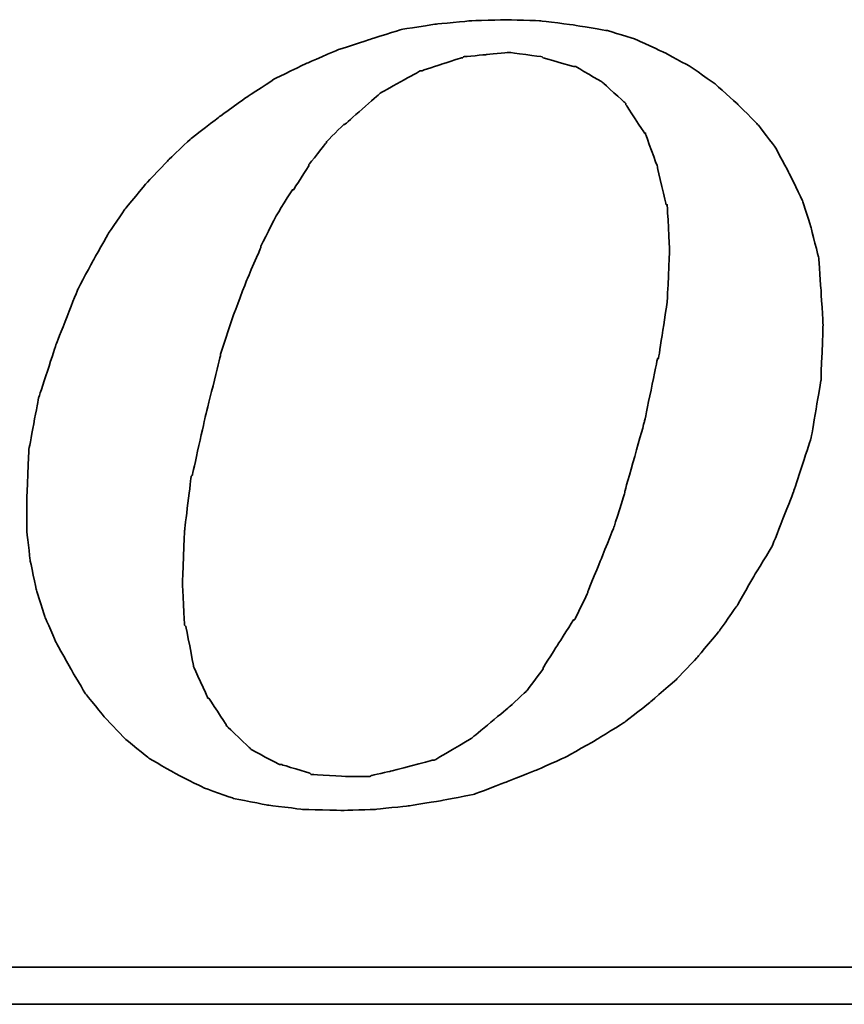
# Model space of a CAD drawing. Header units: millimetres. Extents: x -274 to -78, y 57 to 207.
# Tile 42 of 48: x -98.43 to -96.43, y 145.08 to 147.47. Entities that reach past the tile are written whole.
import ezdxf

# ---------------------------------------------------------------- set-up
doc = ezdxf.new("R2010")
doc.units = ezdxf.units.MM
doc.header["$LTSCALE"] = 0.1
doc.layers.add('CHA', color=7, linetype='CONTINUOUS')
doc.layers.add('layer 1', color=7, linetype='CONTINUOUS')

# ---------------------------------------------------------------- blocks, each defined once
blk = doc.blocks.new('TBI MOTION logo(完整正式版)')
at = {"layer": 'layer 1', "color": 22, "lineweight": 35}
for points, knots in [([(35.79625, -6.98375), (35.79625, -6.98375), (36.23125, -7.43875), (36.23125, -7.43875), (36.23125, -7.43875), (36.23125, -7.43875), (36.75625, -7.87125), (36.75625, -7.87125), (36.75625, -7.87125), (36.75625, -7.87125), (37.33125, -8.20375), (37.33125, -8.20375), (37.33125, -8.20375), (37.33125, -8.20375), (37.95625, -8.51875), (37.95625, -8.51875), (37.95625, -8.51875), (37.95625, -8.51875), (38.62625, -8.75875), (38.62625, -8.75875), (38.62625, -8.75875), (38.62625, -8.75875), (39.37125, -8.90375), (39.37125, -8.90375), (39.37125, -8.90375), (39.37125, -8.90375), (40.14125, -8.99875), (40.14125, -8.99875), (40.14125, -8.99875), (40.14125, -8.99875), (41.02625, -9.02375), (41.02625, -9.02375), (41.02625, -9.02375), (41.02625, -9.02375), (41.74625, -8.99875), (41.74625, -8.99875), (41.74625, -8.99875), (41.74625, -8.99875), (42.46625, -8.92375), (42.46625, -8.92375), (42.46625, -8.92375), (42.46625, -8.92375), (43.21125, -8.80625), (43.21125, -8.80625), (43.21125, -8.80625), (43.21125, -8.80625), (43.93125, -8.66375), (43.93125, -8.66375), (43.93125, -8.66375), (43.93125, -8.66375), (44.62625, -8.39875), (44.62625, -8.39875), (44.62625, -8.39875), (44.62625, -8.39875), (45.29625, -8.13375), (45.29625, -8.13375), (45.29625, -8.13375), (45.29625, -8.13375), (45.94625, -7.84375), (45.94625, -7.84375), (45.94625, -7.84375), (45.94625, -7.84375), (46.61625, -7.46375), (46.61625, -7.46375), (46.61625, -7.46375), (46.61625, -7.46375), (47.24125, -7.07875), (47.24125, -7.07875), (47.24125, -7.07875), (47.24125, -7.07875), (47.81625, -6.62375), (47.81625, -6.62375), (47.81625, -6.62375), (47.81625, -6.62375), (48.36875, -6.14375), (48.36875, -6.14375), (48.36875, -6.14375), (48.36875, -6.14375), (48.84625, -5.64125), (48.84625, -5.64125), (48.84625, -5.64125), (48.84625, -5.64125), (49.32625, -5.06375), (49.32625, -5.06375), (49.32625, -5.06375), (49.32625, -5.06375), (49.71125, -4.51374), (49.71125, -4.51374), (49.71125, -4.51374), (49.71125, -4.51374), (50.09625, -3.83874), (50.09625, -3.83874), (50.09625, -3.83874), (50.09625, -3.83874), (50.48125, -3.21374), (50.48125, -3.21374), (50.48125, -3.21374), (50.48125, -3.21374), (50.96125, -1.99125), (50.96125, -1.99125), (50.96125, -1.99125), (50.96125, -1.99125), (51.34375, -0.81875), (51.34375, -0.81875), (51.34375, -0.81875), (51.34375, -0.81875), (51.56125, 0.45624), (51.56125, 0.45624), (51.56125, 0.45624), (51.56125, 0.45624), (51.60625, 1.67624), (51.60625, 1.67624), (51.60625, 1.67624), (51.60625, 1.67624), (51.56125, 2.44625), (51.56125, 2.44625), (51.56125, 2.44625), (51.56125, 2.44625), (51.51125, 3.14125), (51.51125, 3.14125), (51.51125, 3.14125), (51.51125, 3.14125), (51.34375, 3.81125), (51.34375, 3.81125), (51.34375, 3.81125), (51.34375, 3.81125), (51.15125, 4.41125), (51.15125, 4.41125), (51.15125, 4.41125), (51.15125, 4.41125), (50.86125, 5.01125), (50.86125, 5.01125), (50.86125, 5.01125), (50.86125, 5.01125), (50.55125, 5.58875), (50.55125, 5.58875), (50.55125, 5.58875), (50.55125, 5.58875), (50.16625, 6.09125), (50.16625, 6.09125), (50.16625, 6.09125), (50.16625, 6.09125), (49.71125, 6.54875), (49.71125, 6.54875), (49.71125, 6.54875), (49.71125, 6.54875), (49.23125, 6.98125), (49.23125, 6.98125), (49.23125, 6.98125), (49.23125, 6.98125), (48.67875, 7.36625), (48.67875, 7.36625), (48.67875, 7.36625), (48.67875, 7.36625), (48.10375, 7.67625), (48.10375, 7.67625), (48.10375, 7.67625), (48.10375, 7.67625), (47.48125, 7.96375), (47.48125, 7.96375), (47.48125, 7.96375), (47.48125, 7.96375), (46.85625, 8.15625), (46.85625, 8.15625), (46.85625, 8.15625), (46.85625, 8.15625), (46.13625, 8.27624), (46.13625, 8.27624), (46.13625, 8.27624), (46.13625, 8.27624), (45.39125, 8.37125), (45.39125, 8.37125), (45.39125, 8.37125), (45.39125, 8.37125), (44.62625, 8.39624), (44.62625, 8.39624), (44.62625, 8.39624), (44.62625, 8.39624), (43.83625, 8.37125), (43.83625, 8.37125), (43.83625, 8.37125), (43.83625, 8.37125), (43.09125, 8.30125), (43.09125, 8.30125), (43.09125, 8.30125), (43.09125, 8.30125), (42.32125, 8.18125), (42.32125, 8.18125), (42.32125, 8.18125), (42.32125, 8.18125), (41.62875, 7.96375), (41.62875, 7.96375), (41.62875, 7.96375), (41.62875, 7.96375), (40.90625, 7.72625), (40.90625, 7.72625), (40.90625, 7.72625), (40.90625, 7.72625), (40.23624, 7.43625), (40.23624, 7.43625), (40.23624, 7.43625), (40.23624, 7.43625), (39.54124, 7.10125), (39.54124, 7.10125), (39.54124, 7.10125), (39.54124, 7.10125), (38.91625, 6.69125), (38.91625, 6.69125), (38.91625, 6.69125), (38.91625, 6.69125), (38.31625, 6.26125), (38.31625, 6.26125), (38.31625, 6.26125), (38.31625, 6.26125), (37.69125, 5.78125), (37.69125, 5.78125), (37.69125, 5.78125), (37.69125, 5.78125), (37.18625, 5.30125), (37.18625, 5.30125), (37.18625, 5.30125), (37.18625, 5.30125), (36.70625, 4.79624), (36.70625, 4.79624), (36.70625, 4.79624), (36.70625, 4.79624), (36.23125, 4.22125), (36.23125, 4.22125), (36.23125, 4.22125), (36.23125, 4.22125), (35.87124, 3.69375), (35.87124, 3.69375), (35.87124, 3.69375), (35.87124, 3.69375), (35.53125, 3.09125), (35.53125, 3.09125), (35.53125, 3.09125), (35.53125, 3.09125), (35.19875, 2.47125), (35.19875, 2.47125), (35.19875, 2.47125), (35.19875, 2.47125), (34.71625, 1.24625), (34.71625, 1.24625), (34.71625, 1.24625), (34.71625, 1.24625), (34.33125, 0.06874), (34.33125, 0.06874), (34.33125, 0.06874), (34.33125, 0.06874), (34.11625, -1.07875), (34.11625, -1.07875), (34.11625, -1.07875), (34.11625, -1.07875), (34.07125, -2.15875), (34.07125, -2.15875), (34.07125, -2.15875), (34.07125, -2.15875), (34.07125, -2.85375), (34.07125, -2.85375), (34.07125, -2.85375), (34.07125, -2.85375), (34.14125, -3.50375), (34.14125, -3.50375), (34.14125, -3.50375), (34.14125, -3.50375), (34.28625, -4.17375), (34.28625, -4.17375), (34.28625, -4.17375), (34.28625, -4.17375), (34.47625, -4.77624), (34.47625, -4.77624), (34.47625, -4.77624), (34.47625, -4.77624), (34.71625, -5.32625), (34.71625, -5.32625), (34.71625, -5.32625), (34.71625, -5.32625), (35.05375, -5.92875), (35.05375, -5.92875), (35.05375, -5.92875), (35.05375, -5.92875), (35.36375, -6.45375), (35.36375, -6.45375), (35.36375, -6.45375), (35.36375, -6.45375), (35.79625, -6.98375), (35.79625, -6.98375)], [0, 0, 0, 0, 0.01388889, 0.01388889, 0.01388889, 0.0138889, 0.02777778, 0.02777778, 0.02777778, 0.02777779, 0.04166667, 0.04166667, 0.04166667, 0.04166668, 0.05555556, 0.05555556, 0.05555556, 0.05555557, 0.06944444, 0.06944444, 0.06944444, 0.06944445, 0.08333333, 0.08333333, 0.08333333, 0.08333334, 0.09722222, 0.09722222, 0.09722222, 0.09722223, 0.11111111, 0.11111111, 0.11111111, 0.11111112, 0.125, 0.125, 0.125, 0.12500001, 0.13888889, 0.13888889, 0.13888889, 0.1388889, 0.15277778, 0.15277778, 0.15277778, 0.15277779, 0.16666667, 0.16666667, 0.16666667, 0.16666668, 0.18055556, 0.18055556, 0.18055556, 0.18055557, 0.19444444, 0.19444444, 0.19444444, 0.19444445, 0.20833333, 0.20833333, 0.20833333, 0.20833334, 0.22222222, 0.22222222, 0.22222222, 0.22222223, 0.23611111, 0.23611111, 0.23611111, 0.23611112, 0.25, 0.25, 0.25, 0.25000001, 0.26388889, 0.26388889, 0.26388889, 0.2638889, 0.27777778, 0.27777778, 0.27777778, 0.27777779, 0.29166667, 0.29166667, 0.29166667, 0.29166668, 0.30555556, 0.30555556, 0.30555556, 0.30555557, 0.31944444, 0.31944444, 0.31944444, 0.31944445, 0.33333333, 0.33333333, 0.33333333, 0.33333334, 0.34722222, 0.34722222, 0.34722222, 0.34722223, 0.36111111, 0.36111111, 0.36111111, 0.36111112, 0.375, 0.375, 0.375, 0.37500001, 0.38888889, 0.38888889, 0.38888889, 0.3888889, 0.40277778, 0.40277778, 0.40277778, 0.40277779, 0.41666667, 0.41666667, 0.41666667, 0.41666668, 0.43055556, 0.43055556, 0.43055556, 0.43055557, 0.44444444, 0.44444444, 0.44444444, 0.44444445, 0.45833333, 0.45833333, 0.45833333, 0.45833334, 0.47222222, 0.47222222, 0.47222222, 0.47222223, 0.48611111, 0.48611111, 0.48611111, 0.48611112, 0.5, 0.5, 0.5, 0.50000001, 0.51388889, 0.51388889, 0.51388889, 0.5138889, 0.52777778, 0.52777778, 0.52777778, 0.52777779, 0.54166667, 0.54166667, 0.54166667, 0.54166668, 0.55555556, 0.55555556, 0.55555556, 0.55555557, 0.56944444, 0.56944444, 0.56944444, 0.56944445, 0.58333333, 0.58333333, 0.58333333, 0.58333334, 0.59722222, 0.59722222, 0.59722222, 0.59722223, 0.61111111, 0.61111111, 0.61111111, 0.61111112, 0.625, 0.625, 0.625, 0.62500001, 0.63888889, 0.63888889, 0.63888889, 0.6388889, 0.65277778, 0.65277778, 0.65277778, 0.65277779, 0.66666667, 0.66666667, 0.66666667, 0.66666668, 0.68055556, 0.68055556, 0.68055556, 0.68055557, 0.69444444, 0.69444444, 0.69444444, 0.69444445, 0.70833333, 0.70833333, 0.70833333, 0.70833334, 0.72222222, 0.72222222, 0.72222222, 0.72222223, 0.73611111, 0.73611111, 0.73611111, 0.73611112, 0.75, 0.75, 0.75, 0.75000001, 0.76388889, 0.76388889, 0.76388889, 0.7638889, 0.77777778, 0.77777778, 0.77777778, 0.77777779, 0.79166667, 0.79166667, 0.79166667, 0.79166668, 0.80555556, 0.80555556, 0.80555556, 0.80555557, 0.81944444, 0.81944444, 0.81944444, 0.81944445, 0.83333333, 0.83333333, 0.83333333, 0.83333334, 0.84722222, 0.84722222, 0.84722222, 0.84722223, 0.86111111, 0.86111111, 0.86111111, 0.86111112, 0.875, 0.875, 0.875, 0.87500001, 0.88888889, 0.88888889, 0.88888889, 0.8888889, 0.90277778, 0.90277778, 0.90277778, 0.90277779, 0.91666667, 0.91666667, 0.91666667, 0.91666668, 0.93055556, 0.93055556, 0.93055556, 0.93055557, 0.94444444, 0.94444444, 0.94444444, 0.94444445, 0.95833333, 0.95833333, 0.95833333, 0.95833334, 0.97222222, 0.97222222, 0.97222222, 0.97222223, 0.98611111, 0.98611111, 0.98611111, 0.98611112, 1, 1, 1, 1]), ([(38.33875, 1.03124), (38.33875, 1.03124), (38.62625, 1.89625), (38.62625, 1.89625), (38.62625, 1.89625), (38.62625, 1.89625), (38.91625, 2.66375), (38.91625, 2.66375), (38.91625, 2.66375), (38.91625, 2.66375), (39.22625, 3.38125), (39.22625, 3.38125), (39.22625, 3.38125), (39.22625, 3.38125), (39.22625, 3.40624), (39.22625, 3.40624), (39.22625, 3.40624), (39.22625, 3.40624), (39.56124, 4.07624), (39.56124, 4.07624), (39.56124, 4.07624), (39.56124, 4.07624), (39.92125, 4.65125), (39.92125, 4.65125), (39.92125, 4.65125), (39.92125, 4.65125), (39.94625, 4.65125), (39.94625, 4.65125), (39.94625, 4.65125), (39.94625, 4.65125), (40.28125, 5.17875), (40.28125, 5.17875), (40.28125, 5.17875), (40.28125, 5.17875), (40.28125, 5.20375), (40.28125, 5.20375), (40.28125, 5.20375), (40.28125, 5.20375), (40.66875, 5.68625), (40.66875, 5.68625), (40.66875, 5.68625), (40.66875, 5.68625), (40.66875, 5.70625), (40.66875, 5.70625), (40.66875, 5.70625), (40.66875, 5.70625), (41.05124, 6.09125), (41.05124, 6.09125), (41.05124, 6.09125), (41.05124, 6.09125), (41.07625, 6.09125), (41.07625, 6.09125), (41.07625, 6.09125), (41.07625, 6.09125), (41.84125, 6.76625), (41.84125, 6.76625), (41.84125, 6.76625), (41.84125, 6.76625), (41.86625, 6.78625), (41.86625, 6.78625), (41.86625, 6.78625), (41.86625, 6.78625), (42.73125, 7.26624), (42.73125, 7.26624), (42.73125, 7.26624), (42.73125, 7.26624), (42.75625, 7.26624), (42.75625, 7.26624), (42.75625, 7.26624), (42.75625, 7.26624), (43.18625, 7.41125), (43.18625, 7.41125), (43.18625, 7.41125), (43.18625, 7.41125), (43.64125, 7.55625), (43.64125, 7.55625), (43.64125, 7.55625), (43.64125, 7.55625), (43.66625, 7.55625), (43.66625, 7.55625), (43.66625, 7.55625), (43.66625, 7.55625), (43.69125, 7.58124), (43.69125, 7.58124), (43.69125, 7.58124), (43.69125, 7.58124), (44.19125, 7.62625), (44.19125, 7.62625), (44.19125, 7.62625), (44.19125, 7.62625), (44.67125, 7.67625), (44.67125, 7.67625), (44.67125, 7.67625), (44.67125, 7.67625), (44.69625, 7.67625), (44.69625, 7.67625), (44.69625, 7.67625), (44.69625, 7.67625), (45.41875, 7.58124), (45.41875, 7.58124), (45.41875, 7.58124), (45.41875, 7.58124), (45.44125, 7.55625), (45.44125, 7.55625), (45.44125, 7.55625), (45.44125, 7.55625), (46.11125, 7.36625), (46.11125, 7.36625), (46.11125, 7.36625), (46.11125, 7.36625), (46.13625, 7.36625), (46.13625, 7.36625), (46.13625, 7.36625), (46.13625, 7.36625), (46.15875, 7.36625), (46.15875, 7.36625), (46.15875, 7.36625), (46.15875, 7.36625), (46.73625, 7.02624), (46.73625, 7.02624), (46.73625, 7.02624), (46.73625, 7.02624), (46.76125, 7.00624), (46.76125, 7.00624), (46.76125, 7.00624), (46.76125, 7.00624), (47.24125, 6.57124), (47.24125, 6.57124), (47.24125, 6.57124), (47.24125, 6.57124), (47.26625, 6.54875), (47.26625, 6.54875), (47.26625, 6.54875), (47.26625, 6.54875), (47.26625, 6.52375), (47.26625, 6.52375), (47.26625, 6.52375), (47.26625, 6.52375), (47.67375, 5.89875), (47.67375, 5.89875), (47.67375, 5.89875), (47.67375, 5.89875), (47.69625, 5.89875), (47.69625, 5.89875), (47.69625, 5.89875), (47.69625, 5.89875), (47.69625, 5.87625), (47.69625, 5.87625), (47.69625, 5.87625), (47.69625, 5.87625), (47.96125, 5.15625), (47.96125, 5.15625), (47.96125, 5.15625), (47.96125, 5.15625), (47.96125, 5.13125), (47.96125, 5.13125), (47.96125, 5.13125), (47.96125, 5.13125), (48.15125, 4.31875), (48.15125, 4.31875), (48.15125, 4.31875), (48.15125, 4.31875), (48.17625, 4.31875), (48.17625, 4.31875), (48.17625, 4.31875), (48.17625, 4.31875), (48.17625, 4.29125), (48.17625, 4.29125), (48.17625, 4.29125), (48.17625, 4.29125), (48.22625, 3.33125), (48.22625, 3.33125), (48.22625, 3.33125), (48.22625, 3.33125), (48.22625, 3.30875), (48.22625, 3.30875), (48.22625, 3.30875), (48.22625, 3.30875), (48.17625, 2.20624), (48.17625, 2.20624), (48.17625, 2.20624), (48.17625, 2.20624), (48.17625, 2.18124), (48.17625, 2.18124), (48.17625, 2.18124), (48.17625, 2.18124), (47.98375, 0.93624), (47.98375, 0.93624), (47.98375, 0.93624), (47.98375, 0.93624), (47.96125, 0.93624), (47.96125, 0.93624), (47.96125, 0.93624), (47.96125, 0.93624), (47.67375, -0.45874), (47.67375, -0.45874), (47.67375, -0.45874), (47.67375, -0.45874), (47.24125, -1.99125), (47.24125, -1.99125), (47.24125, -1.99125), (47.24125, -1.99125), (47.24125, -2.01874), (47.24125, -2.01874), (47.24125, -2.01874), (47.24125, -2.01874), (47.00125, -2.78375), (47.00125, -2.78375), (47.00125, -2.78375), (47.00125, -2.78375), (46.71125, -3.50375), (46.71125, -3.50375), (46.71125, -3.50375), (46.71125, -3.50375), (46.42625, -4.19875), (46.42625, -4.19875), (46.42625, -4.19875), (46.42625, -4.19875), (46.42625, -4.22375), (46.42625, -4.22375), (46.42625, -4.22375), (46.42625, -4.22375), (46.13625, -4.82374), (46.13625, -4.82374), (46.13625, -4.82374), (46.13625, -4.82374), (46.11125, -4.82374), (46.11125, -4.82374), (46.11125, -4.82374), (46.11125, -4.82374), (45.77625, -5.35125), (45.77625, -5.35125), (45.77625, -5.35125), (45.77625, -5.35125), (45.44125, -5.87875), (45.44125, -5.87875), (45.44125, -5.87875), (45.44125, -5.87875), (45.44125, -5.90375), (45.44125, -5.90375), (45.44125, -5.90375), (45.44125, -5.90375), (45.10625, -6.35875), (45.10625, -6.35875), (45.10625, -6.35875), (45.10625, -6.35875), (45.08125, -6.38375), (45.08125, -6.38375), (45.08125, -6.38375), (45.08125, -6.38375), (44.69625, -6.74375), (44.69625, -6.74375), (44.69625, -6.74375), (44.69625, -6.74375), (43.88375, -7.41625), (43.88375, -7.41625), (43.88375, -7.41625), (43.88375, -7.41625), (43.85625, -7.43875), (43.85625, -7.43875), (43.85625, -7.43875), (43.85625, -7.43875), (43.04125, -7.91875), (43.04125, -7.91875), (43.04125, -7.91875), (43.04125, -7.91875), (43.01625, -7.91875), (43.01625, -7.91875), (43.01625, -7.91875), (43.01625, -7.91875), (42.99625, -7.91875), (42.99625, -7.91875), (42.99625, -7.91875), (42.99625, -7.91875), (42.08125, -8.15875), (42.08125, -8.15875), (42.08125, -8.15875), (42.08125, -8.15875), (41.65125, -8.25625), (41.65125, -8.25625), (41.65125, -8.25625), (41.65125, -8.25625), (41.62875, -8.27875), (41.62875, -8.27875), (41.62875, -8.27875), (41.62875, -8.27875), (41.60125, -8.27875), (41.60125, -8.27875), (41.60125, -8.27875), (41.60125, -8.27875), (41.12125, -8.27875), (41.12125, -8.27875), (41.12125, -8.27875), (41.12125, -8.27875), (40.35624, -8.23125), (40.35624, -8.23125), (40.35624, -8.23125), (40.35624, -8.23125), (40.33125, -8.23125), (40.33125, -8.23125), (40.33125, -8.23125), (40.33125, -8.23125), (40.30625, -8.20375), (40.30625, -8.20375), (40.30625, -8.20375), (40.30625, -8.20375), (39.68375, -8.01375), (39.68375, -8.01375), (39.68375, -8.01375), (39.68375, -8.01375), (39.66124, -8.01375), (39.66124, -8.01375), (39.66124, -8.01375), (39.66124, -8.01375), (39.63625, -8.01375), (39.63625, -8.01375), (39.63625, -8.01375), (39.63625, -8.01375), (39.01125, -7.67875), (39.01125, -7.67875), (39.01125, -7.67875), (39.01125, -7.67875), (38.98875, -7.65375), (38.98875, -7.65375), (38.98875, -7.65375), (38.98875, -7.65375), (38.48625, -7.17375), (38.48625, -7.17375), (38.48625, -7.17375), (38.48625, -7.17375), (38.45875, -7.14875), (38.45875, -7.14875), (38.45875, -7.14875), (38.45875, -7.14875), (38.45875, -7.12875), (38.45875, -7.12875), (38.45875, -7.12875), (38.45875, -7.12875), (38.07625, -6.54875), (38.07625, -6.54875), (38.07625, -6.54875), (38.07625, -6.54875), (38.05125, -6.54875), (38.05125, -6.54875), (38.05125, -6.54875), (38.05125, -6.54875), (38.05125, -6.52875), (38.05125, -6.52875), (38.05125, -6.52875), (38.05125, -6.52875), (37.74125, -5.85375), (37.74125, -5.85375), (37.74125, -5.85375), (37.74125, -5.85375), (37.74125, -5.82875), (37.74125, -5.82875), (37.74125, -5.82875), (37.74125, -5.82875), (37.57375, -4.96875), (37.57375, -4.96875), (37.57375, -4.96875), (37.57375, -4.96875), (37.54625, -4.94375), (37.54625, -4.94375), (37.54625, -4.94375), (37.54625, -4.94375), (37.50125, -4.03375), (37.50125, -4.03375), (37.50125, -4.03375), (37.50125, -4.03375), (37.50125, -4.00875), (37.50125, -4.00875), (37.50125, -4.00875), (37.50125, -4.00875), (37.54625, -2.85375), (37.54625, -2.85375), (37.54625, -2.85375), (37.54625, -2.85375), (37.69125, -1.65875), (37.69125, -1.65875), (37.69125, -1.65875), (37.69125, -1.65875), (37.71624, -1.63375), (37.71624, -1.63375), (37.71624, -1.63375), (37.71624, -1.63375), (38.00375, -0.33875), (38.00375, -0.33875), (38.00375, -0.33875), (38.00375, -0.33875), (38.33875, 1.00624), (38.33875, 1.00624), (38.33875, 1.00624), (38.33875, 1.00624), (38.33875, 1.03124), (38.33875, 1.03124)], [0, 0, 0, 0, 0.01010101, 0.01010101, 0.01010101, 0.01010102, 0.02020202, 0.02020202, 0.02020202, 0.02020203, 0.03030303, 0.03030303, 0.03030303, 0.03030304, 0.04040404, 0.04040404, 0.04040404, 0.04040405, 0.05050505, 0.05050505, 0.05050505, 0.05050506, 0.06060606, 0.06060606, 0.06060606, 0.06060607, 0.07070707, 0.07070707, 0.07070707, 0.07070708, 0.08080808, 0.08080808, 0.08080808, 0.08080809, 0.09090909, 0.09090909, 0.09090909, 0.0909091, 0.1010101, 0.1010101, 0.1010101, 0.10101011, 0.11111111, 0.11111111, 0.11111111, 0.11111112, 0.12121212, 0.12121212, 0.12121212, 0.12121213, 0.13131313, 0.13131313, 0.13131313, 0.13131314, 0.14141414, 0.14141414, 0.14141414, 0.14141415, 0.15151515, 0.15151515, 0.15151515, 0.15151516, 0.16161616, 0.16161616, 0.16161616, 0.16161617, 0.17171717, 0.17171717, 0.17171717, 0.17171718, 0.18181818, 0.18181818, 0.18181818, 0.18181819, 0.19191919, 0.19191919, 0.19191919, 0.1919192, 0.2020202, 0.2020202, 0.2020202, 0.20202021, 0.21212121, 0.21212121, 0.21212121, 0.21212122, 0.22222222, 0.22222222, 0.22222222, 0.22222223, 0.23232323, 0.23232323, 0.23232323, 0.23232324, 0.24242424, 0.24242424, 0.24242424, 0.24242425, 0.25252525, 0.25252525, 0.25252525, 0.25252526, 0.26262626, 0.26262626, 0.26262626, 0.26262627, 0.27272727, 0.27272727, 0.27272727, 0.27272728, 0.28282828, 0.28282828, 0.28282828, 0.28282829, 0.29292929, 0.29292929, 0.29292929, 0.2929293, 0.3030303, 0.3030303, 0.3030303, 0.30303031, 0.31313131, 0.31313131, 0.31313131, 0.31313132, 0.32323232, 0.32323232, 0.32323232, 0.32323233, 0.33333333, 0.33333333, 0.33333333, 0.33333334, 0.34343434, 0.34343434, 0.34343434, 0.34343435, 0.35353535, 0.35353535, 0.35353535, 0.35353536, 0.36363636, 0.36363636, 0.36363636, 0.36363637, 0.37373737, 0.37373737, 0.37373737, 0.37373738, 0.38383838, 0.38383838, 0.38383838, 0.38383839, 0.39393939, 0.39393939, 0.39393939, 0.3939394, 0.4040404, 0.4040404, 0.4040404, 0.40404041, 0.41414141, 0.41414141, 0.41414141, 0.41414142, 0.42424242, 0.42424242, 0.42424242, 0.42424243, 0.43434343, 0.43434343, 0.43434343, 0.43434344, 0.44444444, 0.44444444, 0.44444444, 0.44444445, 0.45454545, 0.45454545, 0.45454545, 0.45454546, 0.46464646, 0.46464646, 0.46464646, 0.46464647, 0.47474747, 0.47474747, 0.47474747, 0.47474748, 0.48484848, 0.48484848, 0.48484848, 0.48484849, 0.49494949, 0.49494949, 0.49494949, 0.4949495, 0.50505051, 0.50505051, 0.50505051, 0.50505052, 0.51515152, 0.51515152, 0.51515152, 0.51515153, 0.52525253, 0.52525253, 0.52525253, 0.52525254, 0.53535354, 0.53535354, 0.53535354, 0.53535355, 0.54545455, 0.54545455, 0.54545455, 0.54545456, 0.55555556, 0.55555556, 0.55555556, 0.55555557, 0.56565657, 0.56565657, 0.56565657, 0.56565658, 0.57575758, 0.57575758, 0.57575758, 0.57575759, 0.58585859, 0.58585859, 0.58585859, 0.5858586, 0.5959596, 0.5959596, 0.5959596, 0.59595961, 0.60606061, 0.60606061, 0.60606061, 0.60606062, 0.61616162, 0.61616162, 0.61616162, 0.61616163, 0.62626263, 0.62626263, 0.62626263, 0.62626264, 0.63636364, 0.63636364, 0.63636364, 0.63636365, 0.64646465, 0.64646465, 0.64646465, 0.64646466, 0.65656566, 0.65656566, 0.65656566, 0.65656567, 0.66666667, 0.66666667, 0.66666667, 0.66666668, 0.67676768, 0.67676768, 0.67676768, 0.67676769, 0.68686869, 0.68686869, 0.68686869, 0.6868687, 0.6969697, 0.6969697, 0.6969697, 0.69696971, 0.70707071, 0.70707071, 0.70707071, 0.70707072, 0.71717172, 0.71717172, 0.71717172, 0.71717173, 0.72727273, 0.72727273, 0.72727273, 0.72727274, 0.73737374, 0.73737374, 0.73737374, 0.73737375, 0.74747475, 0.74747475, 0.74747475, 0.74747476, 0.75757576, 0.75757576, 0.75757576, 0.75757577, 0.76767677, 0.76767677, 0.76767677, 0.76767678, 0.77777778, 0.77777778, 0.77777778, 0.77777779, 0.78787879, 0.78787879, 0.78787879, 0.7878788, 0.7979798, 0.7979798, 0.7979798, 0.79797981, 0.80808081, 0.80808081, 0.80808081, 0.80808082, 0.81818182, 0.81818182, 0.81818182, 0.81818183, 0.82828283, 0.82828283, 0.82828283, 0.82828284, 0.83838384, 0.83838384, 0.83838384, 0.83838385, 0.84848485, 0.84848485, 0.84848485, 0.84848486, 0.85858586, 0.85858586, 0.85858586, 0.85858587, 0.86868687, 0.86868687, 0.86868687, 0.86868688, 0.87878788, 0.87878788, 0.87878788, 0.87878789, 0.88888889, 0.88888889, 0.88888889, 0.8888889, 0.8989899, 0.8989899, 0.8989899, 0.89898991, 0.90909091, 0.90909091, 0.90909091, 0.90909092, 0.91919192, 0.91919192, 0.91919192, 0.91919193, 0.92929293, 0.92929293, 0.92929293, 0.92929294, 0.93939394, 0.93939394, 0.93939394, 0.93939395, 0.94949495, 0.94949495, 0.94949495, 0.94949496, 0.95959596, 0.95959596, 0.95959596, 0.95959597, 0.96969697, 0.96969697, 0.96969697, 0.96969698, 0.97979798, 0.97979798, 0.97979798, 0.97979799, 0.98989899, 0.98989899, 0.98989899, 0.989899, 1, 1, 1, 1]), ([(75.90875, -9.47875), (75.90875, -9.47875), (75.90875, -12.28625), (75.90875, -12.28625), (75.90875, -12.28625), (75.90875, -12.28625), (75.90875, -12.47875), (75.90875, -12.47875), (75.90875, -12.47875), (75.90875, -12.47875), (75.71625, -12.47875), (75.71625, -12.47875), (75.71625, -12.47875), (75.71625, -12.47875), (-88.32875, -12.47875), (-88.32875, -12.47875), (-88.32875, -12.47875), (-88.32875, -12.47875), (-88.32875, -13.29375), (-88.32875, -13.29375), (-88.32875, -13.29375), (-88.32875, -13.29375), (82.89125, -13.29375), (82.89125, -13.29375), (82.89125, -13.29375), (82.89125, -13.29375), (75.90875, -9.47875), (75.90875, -9.47875)], [0, 0, 0, 0, 0.14285714, 0.14285714, 0.14285714, 0.14285715, 0.28571429, 0.28571429, 0.28571429, 0.2857143, 0.42857143, 0.42857143, 0.42857143, 0.42857144, 0.57142857, 0.57142857, 0.57142857, 0.57142858, 0.71428571, 0.71428571, 0.71428571, 0.71428572, 0.85714286, 0.85714286, 0.85714286, 0.85714287, 1, 1, 1, 1])]:
    blk.add_open_spline(points, degree=3, knots=knots, dxfattribs=at)

msp = doc.modelspace()

# ---------------------------------------------------------------- block references
at = {"layer": 'CHA', "color": 7, "xscale": 0.1103367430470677, "yscale": 0.1103367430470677, "zscale": 0.1103367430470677}
msp.add_blockref('TBI MOTION logo(完整正式版)', (-102.1714, 146.5479), dxfattribs=at)

doc.saveas('drawing.dxf')
